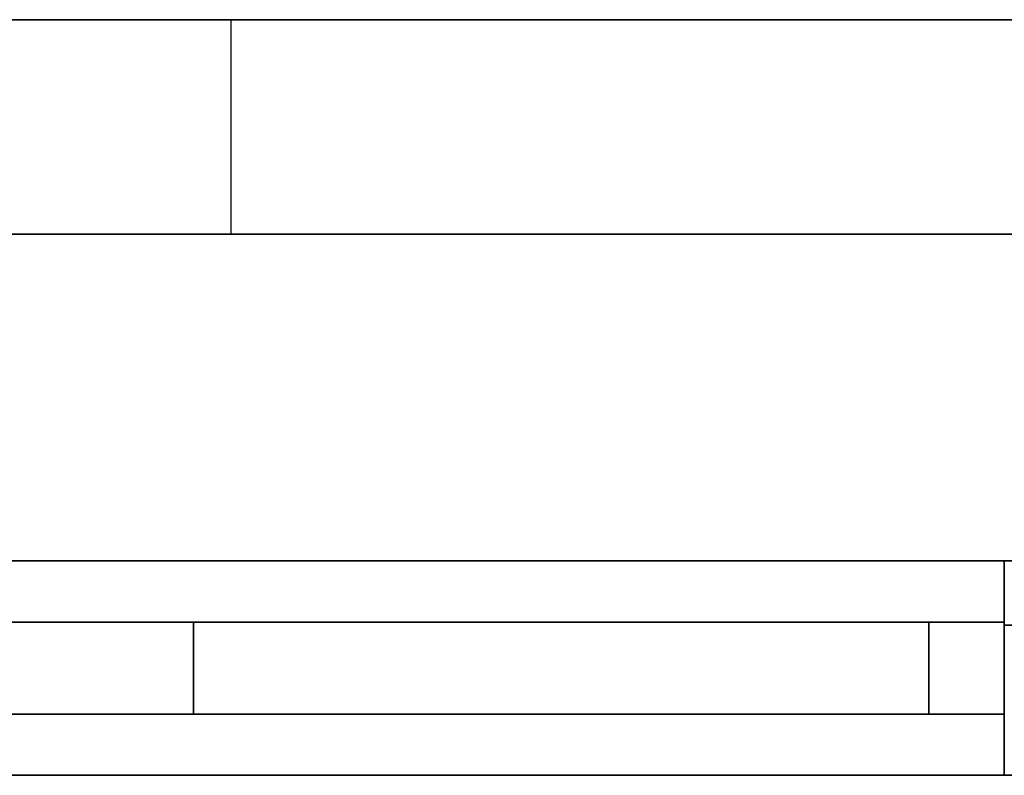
# Model space of a CAD drawing. Header units: millimetres. Extents: x -35 to 33166, y -35 to 31591.
# Tile 5 of 36: x 2715 to 4347, y -35 to 1219. Entities that reach past the tile are written whole.
import ezdxf

# ---------------------------------------------------------------- set-up
doc = ezdxf.new("R2010")
doc.units = ezdxf.units.MM
doc.header["$LTSCALE"] = 25.4
doc.layers.get('0').update_dxf_attribs({"true_color": 0xffffff})
for name, color, linetype, true_color in [('end caps & lintels', 7, 'Continuous', 0xffa500), ('Walls - L1', 7, 'Continuous', 0xb4b464), ('Walls - L2', 7, 'Continuous', 0x64ff64)]:
    doc.layers.add(name, color=color, linetype=linetype, true_color=true_color)

# ---------------------------------------------------------------- blocks, each defined once
blk = doc.blocks.new('Difference#2')
for p, q in [((4347.41, 321.02, 723.73), (4347.156, 321.02, 723.73)), ((4347.156, 321.02, 723.73), (4347.156, -34.58, 723.73)), ((4347.156, -34.58, 3001.27), (4347.156, 321.02, 3001.27)), ((4347.156, 321.02, 3001.27), (4347.41, 321.02, 3001.27)), ((4347.2, 321.02, 3198.73), (4347.156, 321.02, 3198.73)), ((4347.156, 321.02, 3198.73), (4347.156, 67, 3198.73)), ((4347.156, 67, 3351.27), (4347.156, 321.02, 3351.27)), ((4347.156, 321.02, 3351.27), (4347.2, 321.02, 3351.27)), ((4347.156, 321.02, 723.73), (4347.156, 321.02, -100)), ((4347.156, 321.02, -100), (4347.156, -34.58, -100)), ((4347.156, 321.02, -100), (4347.41, 321.02, -100)), ((4347.156, -34.58, 3557.6), (4347.156, 321.02, 3557.6)), ((4347.156, 321.02, 3557.6), (4347.156, 321.02, 3351.27)), ((4347.156, 321.02, 3198.73), (4347.156, 321.02, 3001.27)), ((4347.156, 321.02, 3557.6), (4347.41, 321.02, 3557.6)), ((4347.41, 321.02, 3198.73), (4347.2, 321.02, 3198.73)), ((4347.2, 321.02, 3351.27), (4347.41, 321.02, 3351.27)), ((4703.01, 321.274, 723.73), (4347.41, 321.274, 723.73)), ((4347.41, 321.274, 723.73), (4347.41, 321.02, 723.73)), ((4347.41, 321.02, 3001.27), (4347.41, 321.274, 3001.27)), ((4347.41, 321.274, 3001.27), (4703.01, 321.274, 3001.27)), ((4601.4, 321.274, 3198.73), (4347.41, 321.274, 3198.73)), ((4347.41, 321.274, 3198.73), (4347.41, 321.02, 3198.73)), ((4347.41, 321.02, 3351.27), (4347.41, 321.274, 3351.27)), ((4347.41, 321.274, 3351.27), (4601.4, 321.274, 3351.27)), ((4347.41, 321.02, -100), (4347.41, 321.274, -100)), ((4347.41, 321.274, -100), (4703.01, 321.274, -100)), ((4347.41, 321.274, 723.73), (4347.41, 321.274, -100)), ((4347.41, 321.274, 3198.73), (4347.41, 321.274, 3001.27)), ((4347.41, 321.274, 3557.6), (4347.41, 321.274, 3351.27)), ((4347.41, 321.02, 3557.6), (4347.41, 321.274, 3557.6)), ((4347.41, 321.274, 3557.6), (4703.01, 321.274, 3557.6)), ((4347.41, 321.02, -100), (4347.41, 321.02, 723.73)), ((4347.41, 321.02, 3001.27), (4347.41, 321.02, 3198.73)), ((4347.41, 321.02, 3351.27), (4347.41, 321.02, 3557.6)), ((4601.4, 214.7, 3198.73), (4601.4, 321.274, 3198.73)), ((4601.4, 321.274, 3351.27), (4601.4, 214.7, 3351.27)), ((4601.4, 321.274, 3351.27), (4601.4, 321.274, 3198.73)), ((4703.01, -34.58, 723.73), (4703.01, 321.274, 723.73)), ((4703.01, 321.274, 3001.27), (4703.01, -34.58, 3001.27)), ((4703.01, 321.274, -100), (4703.01, -34.58, -100)), ((4703.01, 321.274, 723.73), (4703.01, 321.274, -100)), ((4703.01, 321.274, 3557.6), (4703.01, 321.274, 3001.27)), ((4703.01, 321.274, 3557.6), (4703.01, -34.58, 3557.6)), ((4347.2, 214.7, 3198.73), (4347.2, 214.7, 3351.27)), ((4347.2, 214.7, 3351.27), (4601.4, 214.7, 3351.27)), ((4601.4, 214.7, 3198.73), (4347.2, 214.7, 3198.73)), ((4347.2, 67, 3198.73), (4347.2, 214.7, 3198.73)), ((4347.2, 214.7, 3351.27), (4347.2, 67, 3351.27)), ((4601.4, 214.7, 3351.27), (4601.4, 214.7, 3198.73)), ((4347.156, 67, 3198.73), (4347.2, 67, 3198.73)), ((4347.2, 67, 3351.27), (4347.156, 67, 3351.27)), ((4347.156, 67, 3198.73), (4347.156, 67, 3351.27)), ((4347.2, 67, 3351.27), (4347.2, 67, 3198.73)), ((4347.156, -34.58, 723.73), (4703.01, -34.58, 723.73)), ((4703.01, -34.58, 3001.27), (4347.156, -34.58, 3001.27)), ((4347.156, -34.58, -100), (4347.156, -34.58, 723.73)), ((4347.156, -34.58, -100), (4703.01, -34.58, -100)), ((4347.156, -34.58, 3001.27), (4347.156, -34.58, 3557.6)), ((4703.01, -34.58, 3557.6), (4347.156, -34.58, 3557.6)), ((4703.01, -34.58, -100), (4703.01, -34.58, 723.73)), ((4703.01, -34.58, 3001.27), (4703.01, -34.58, 3557.6))]:
    blk.add_line(p, q)
blk = doc.blocks.new('Difference#170')
for p, q in [((1783.764, -34.58, 3001.27), (1783.764, 321.02, 3001.27)), ((1783.764, 321.02, 3001.27), (4347.156, 321.02, 3001.27)), ((4347.156, 321.02, 723.73), (1783.764, 321.02, 723.73)), ((1783.764, 321.02, 723.73), (1783.764, -34.58, 723.73)), ((1783.7746, 214.7, 3351.27), (1783.764, 321.02, 3351.27)), ((1783.764, 321.02, 3351.27), (4347.156, 321.02, 3351.27)), ((4347.156, 321.02, 3198.73), (1783.764, 321.02, 3198.73)), ((1783.764, 321.02, 3198.73), (1783.7746, 214.7, 3198.73)), ((1783.764, 321.02, 723.73), (1783.764, 321.02, -100)), ((1783.764, 321.02, -100), (1783.764, -34.58, -100)), ((1783.764, 321.02, -100), (4347.156, 321.02, -100)), ((1783.764, 321.02, 3001.27), (1783.764, 321.02, 3198.73)), ((1783.764, 321.02, 3557.6), (4347.156, 321.02, 3557.6)), ((1783.764, 321.02, 3351.27), (1783.764, 321.02, 3557.6)), ((1783.764, 321.02, 3557.6), (1783.764, -34.58, 3557.6)), ((1783.764, 321.02, 3198.73), (1783.764, -34.58, 3001.27)), ((1783.764, 321.02, 3557.6), (1783.7746, 214.7, 3351.27)), ((4347.156, 321.02, 3001.27), (4347.156, -34.58, 3001.27)), ((4347.156, -34.58, 723.73), (4347.156, 321.02, 723.73)), ((4347.156, 321.02, 3351.27), (4347.156, 67, 3351.27)), ((4347.156, 67, 3198.73), (4347.156, 321.02, 3198.73)), ((4347.156, 321.02, -100), (4347.156, -34.58, -100)), ((4347.156, 321.02, 723.73), (4347.156, 321.02, -100)), ((4347.156, 321.02, 3198.73), (4347.156, 321.02, 3001.27)), ((4347.156, 321.02, 3557.6), (4347.156, 321.02, 3351.27)), ((4347.156, 321.02, 3557.6), (4347.156, -34.58, 3557.6)), ((1783.7746, 214.7, 3198.73), (1783.764, -34.58, 3001.27)), ((1783.764, -34.58, 3557.6), (1783.7746, 214.7, 3351.27)), ((1783.7746, 67, 3198.73), (1783.7746, 214.7, 3198.73)), ((1783.7746, 214.7, 3198.73), (1783.7746, 214.7, 3351.27)), ((1783.7746, 214.7, 3351.27), (1783.7746, 67, 3351.27)), ((1783.7746, 67, 3351.27), (1783.7746, 67, 3198.73)), ((1783.7746, 67, 3351.27), (4347.156, 67, 3351.27)), ((4347.156, 67, 3198.73), (1783.7746, 67, 3198.73)), ((4347.156, 67, 3351.27), (4347.156, 67, 3198.73)), ((4347.156, -34.58, 3001.27), (1783.764, -34.58, 3001.27)), ((1783.764, -34.58, 723.73), (4347.156, -34.58, 723.73)), ((1783.764, -34.58, -100), (1783.764, -34.58, 723.73)), ((1783.764, -34.58, -100), (4347.156, -34.58, -100)), ((1783.764, -34.58, 3001.27), (1783.764, -34.58, 3557.6)), ((4347.156, -34.58, 3557.6), (1783.764, -34.58, 3557.6)), ((4347.156, -34.58, -100), (4347.156, -34.58, 723.73)), ((4347.156, -34.58, 3001.27), (4347.156, -34.58, 3557.6))]:
    blk.add_line(p, q)
blk = doc.blocks.new('Group3573')
at = {"layer": 'Walls - L1'}
for name in ['Difference#170', 'Difference#2']:
    blk.add_blockref(name, (0, 0), dxfattribs=at)
blk = doc.blocks.new('Difference#23')
for p, q in [((4347.41, 321.02, 4248.73), (4347.156, 321.02, 4248.73)), ((4347.156, 321.02, 4248.73), (4347.156, -34.58, 4248.73)), ((4347.156, -34.58, 6076.27), (4347.156, 321.02, 6076.27)), ((4347.156, 321.02, 6076.27), (4347.41, 321.02, 6076.27)), ((4347.156, 321.02, 4248.73), (4347.156, 321.02, 3557.6)), ((4347.156, 321.02, 3557.6), (4347.156, -34.58, 3557.6)), ((4347.156, 321.02, 3557.6), (4347.41, 321.02, 3557.6)), ((4347.156, -34.58, 6425), (4347.156, 321.02, 6425)), ((4347.156, 321.02, 6425), (4347.156, 321.02, 6076.27)), ((4347.156, 321.02, 6425), (4347.41, 321.02, 6425)), ((4703.01, 321.274, 4248.73), (4347.41, 321.274, 4248.73)), ((4347.41, 321.274, 4248.73), (4347.41, 321.02, 4248.73)), ((4347.41, 321.02, 6076.27), (4347.41, 321.274, 6076.27)), ((4347.41, 321.274, 6076.27), (4703.01, 321.274, 6076.27)), ((4347.41, 321.02, 3557.6), (4347.41, 321.274, 3557.6)), ((4347.41, 321.274, 3557.6), (4703.01, 321.274, 3557.6)), ((4347.41, 321.274, 4248.73), (4347.41, 321.274, 3557.6)), ((4347.41, 321.274, 6425), (4347.41, 321.274, 6076.27)), ((4347.41, 321.02, 6425), (4347.41, 321.274, 6425)), ((4347.41, 321.274, 6425), (4703.01, 321.274, 6425)), ((4347.41, 321.02, 3557.6), (4347.41, 321.02, 4248.73)), ((4347.41, 321.02, 6076.27), (4347.41, 321.02, 6425)), ((4703.01, -34.58, 4248.73), (4703.01, 321.274, 4248.73)), ((4703.01, 321.274, 6076.27), (4703.01, -34.58, 6076.27)), ((4703.01, 321.274, 3557.6), (4703.01, -34.58, 3557.6)), ((4703.01, 321.274, 4248.73), (4703.01, 321.274, 3557.6)), ((4703.01, 321.274, 6425), (4703.01, 321.274, 6076.27)), ((4703.01, 321.274, 6425), (4703.01, -34.58, 6425)), ((4347.156, -34.58, 4248.73), (4703.01, -34.58, 4248.73)), ((4703.01, -34.58, 6076.27), (4347.156, -34.58, 6076.27)), ((4347.156, -34.58, 3557.6), (4347.156, -34.58, 4248.73)), ((4347.156, -34.58, 3557.6), (4703.01, -34.58, 3557.6)), ((4347.156, -34.58, 6076.27), (4347.156, -34.58, 6425)), ((4703.01, -34.58, 6425), (4347.156, -34.58, 6425)), ((4703.01, -34.58, 3557.6), (4703.01, -34.58, 4248.73)), ((4703.01, -34.58, 6076.27), (4703.01, -34.58, 6425))]:
    blk.add_line(p, q)
blk = doc.blocks.new('Difference#24')
for p, q in [((1783.774, -34.58, 6076.27), (1783.774, 321.02, 6076.27)), ((1783.774, 321.02, 6076.27), (4347.156, 321.02, 6076.27)), ((4347.156, 321.02, 4248.73), (1783.774, 321.02, 4248.73)), ((1783.774, 321.02, 4248.73), (1783.774, -34.58, 4248.73)), ((1783.774, 321.02, 4248.73), (1783.774, 321.02, 3557.6)), ((1783.774, 321.02, 3557.6), (1783.774, -34.58, 3557.6)), ((1783.774, -34.58, 6425), (1783.774, 321.02, 6425)), ((1783.774, 321.02, 6425), (1783.774, 321.02, 6076.27)), ((1783.774, 321.02, 3557.6), (4347.156, 321.02, 3557.6)), ((1783.774, 321.02, 6425), (4347.156, 321.02, 6425)), ((4347.156, 321.02, 6076.27), (4347.156, -34.58, 6076.27)), ((4347.156, -34.58, 4248.73), (4347.156, 321.02, 4248.73)), ((4347.156, 321.02, 3557.6), (4347.156, -34.58, 3557.6)), ((4347.156, 321.02, 4248.73), (4347.156, 321.02, 3557.6)), ((4347.156, 321.02, 6425), (4347.156, 321.02, 6076.27)), ((4347.156, 321.02, 6425), (4347.156, -34.58, 6425)), ((4347.156, -34.58, 6076.27), (1783.774, -34.58, 6076.27)), ((1783.774, -34.58, 4248.73), (4347.156, -34.58, 4248.73)), ((1783.774, -34.58, 3557.6), (1783.774, -34.58, 4248.73)), ((1783.774, -34.58, 3557.6), (4347.156, -34.58, 3557.6)), ((1783.774, -34.58, 6076.27), (1783.774, -34.58, 6425)), ((4347.156, -34.58, 6425), (1783.774, -34.58, 6425)), ((4347.156, -34.58, 3557.6), (4347.156, -34.58, 4248.73)), ((4347.156, -34.58, 6076.27), (4347.156, -34.58, 6425))]:
    blk.add_line(p, q)
blk = doc.blocks.new('Group3724')
for p, q in [((977.9, 1218.6, 6618.2), (3065, 1218.6, 8705.3)), ((5158, 1218.6, 6425), (977.9, 1218.6, 6425)), ((3065, 1218.6, 8705.3), (5158, 1218.6, 6612.3)), ((3065, 863, 8705.3), (3065, 1218.6, 8705.3)), ((977.9, 863, 6425), (5158, 863, 6425)), ((3065, 863, 8705.3), (977.9, 863, 6618.2)), ((5158, 863, 6612.3), (3065, 863, 8705.3))]:
    blk.add_line(p, q)
blk = doc.blocks.new('Group3664')
at = {"layer": 'Walls - L2'}
for name in ['Group3724', 'Difference#24', 'Difference#23']:
    blk.add_blockref(name, (0, 0), dxfattribs=at)
blk = doc.blocks.new('Group4857')
for p, q in [((1783.774, 219.42, 4250), (3002.974, 219.42, 4250)), ((3002.974, 219.42, 4187), (1783.774, 219.42, 4187)), ((1783.774, 219.42, 4187), (1783.774, 219.42, 4250)), ((1783.774, 219.42, 4250), (1783.774, 67.02, 4250)), ((1783.774, 67.02, 4187), (1783.774, 219.42, 4187)), ((3002.974, 219.42, 4250), (3002.974, 219.42, 4187)), ((3002.974, 67.02, 4250), (3002.974, 219.42, 4250)), ((3002.974, 67.02, 4187), (3002.974, 219.42, 4187)), ((1783.774, 67.02, 4250), (3002.974, 67.02, 4250)), ((1783.774, 67.02, 4187), (1783.774, 67.02, 4250)), ((3002.974, 67.02, 4187), (1783.774, 67.02, 4187)), ((3002.974, 67.02, 4250), (3002.974, 67.02, 4187))]:
    blk.add_line(p, q)
blk = doc.blocks.new('Group4858')
for p, q in [((3002.974, 219.42, 4250), (4222.174, 219.42, 4250)), ((4222.174, 219.42, 4187), (3002.974, 219.42, 4187)), ((3002.974, 219.42, 4187), (3002.974, 219.42, 4250)), ((3002.974, 219.42, 4250), (3002.974, 67.02, 4250)), ((3002.974, 67.02, 4187), (3002.974, 219.42, 4187)), ((4222.174, 219.42, 4250), (4222.174, 219.42, 4187)), ((4222.174, 67.02, 4250), (4222.174, 219.42, 4250)), ((4222.174, 67.02, 4187), (4222.174, 219.42, 4187)), ((3002.974, 67.02, 4250), (4222.174, 67.02, 4250)), ((3002.974, 67.02, 4187), (3002.974, 67.02, 4250)), ((4222.174, 67.02, 4187), (3002.974, 67.02, 4187)), ((4222.174, 67.02, 4250), (4222.174, 67.02, 4187))]:
    blk.add_line(p, q)
blk = doc.blocks.new('Group4859')
for p, q in [((4222.174, 219.42, 4250), (4347.156, 219.42, 4250)), ((4347.156, 219.42, 4187), (4222.174, 219.42, 4187)), ((4222.174, 219.42, 4187), (4222.174, 219.42, 4250)), ((4222.174, 219.42, 4250), (4222.174, 67.02, 4250)), ((4222.174, 67.02, 4187), (4222.174, 219.42, 4187)), ((4347.156, 219.42, 4250), (4347.156, 219.42, 4187)), ((4347.156, 67.02, 4250), (4347.156, 219.42, 4250)), ((4347.156, 67.02, 4187), (4347.156, 219.42, 4187)), ((4222.174, 67.02, 4250), (4347.156, 67.02, 4250)), ((4222.174, 67.02, 4187), (4222.174, 67.02, 4250)), ((4347.156, 67.02, 4187), (4222.174, 67.02, 4187)), ((4347.156, 67.02, 4250), (4347.156, 67.02, 4187))]:
    blk.add_line(p, q)
blk = doc.blocks.new('Group4860')
for p, q in [((3002.974, 219.42, 6075), (1783.774, 219.42, 6075)), ((1783.774, 219.42, 6075), (1783.774, 219.42, 6138)), ((1783.774, 219.42, 6138), (3002.974, 219.42, 6138)), ((1783.774, 67.02, 6075), (1783.774, 219.42, 6075)), ((1783.774, 67.02, 6138), (1783.774, 219.42, 6138)), ((3002.974, 219.42, 6138), (3002.974, 219.42, 6075)), ((3002.974, 219.42, 6075), (3002.974, 67.02, 6075)), ((3002.974, 67.02, 6138), (3002.974, 219.42, 6138)), ((3002.974, 67.02, 6075), (1783.774, 67.02, 6075)), ((1783.774, 67.02, 6138), (3002.974, 67.02, 6138)), ((1783.774, 67.02, 6075), (1783.774, 67.02, 6138)), ((3002.974, 67.02, 6138), (3002.974, 67.02, 6075))]:
    blk.add_line(p, q)
blk = doc.blocks.new('Group4861')
for p, q in [((4222.174, 219.42, 6075), (3002.974, 219.42, 6075)), ((3002.974, 219.42, 6075), (3002.974, 219.42, 6138)), ((3002.974, 219.42, 6138), (4222.174, 219.42, 6138)), ((3002.974, 67.02, 6075), (3002.974, 219.42, 6075)), ((3002.974, 67.02, 6138), (3002.974, 219.42, 6138)), ((4222.174, 219.42, 6138), (4222.174, 219.42, 6075)), ((4222.174, 219.42, 6075), (4222.174, 67.02, 6075)), ((4222.174, 67.02, 6138), (4222.174, 219.42, 6138)), ((4222.174, 67.02, 6075), (3002.974, 67.02, 6075)), ((3002.974, 67.02, 6138), (4222.174, 67.02, 6138)), ((3002.974, 67.02, 6075), (3002.974, 67.02, 6138)), ((4222.174, 67.02, 6138), (4222.174, 67.02, 6075))]:
    blk.add_line(p, q)
blk = doc.blocks.new('Group4862')
for p, q in [((4347.156, 219.42, 6075), (4222.174, 219.42, 6075)), ((4222.174, 219.42, 6075), (4222.174, 219.42, 6138)), ((4222.174, 219.42, 6138), (4347.156, 219.42, 6138)), ((4222.174, 67.02, 6075), (4222.174, 219.42, 6075)), ((4222.174, 67.02, 6138), (4222.174, 219.42, 6138)), ((4347.156, 219.42, 6138), (4347.156, 219.42, 6075)), ((4347.156, 219.42, 6075), (4347.156, 67.02, 6075)), ((4347.156, 67.02, 6138), (4347.156, 219.42, 6138)), ((4347.156, 67.02, 6075), (4222.174, 67.02, 6075)), ((4222.174, 67.02, 6138), (4347.156, 67.02, 6138)), ((4222.174, 67.02, 6075), (4222.174, 67.02, 6138)), ((4347.156, 67.02, 6138), (4347.156, 67.02, 6075))]:
    blk.add_line(p, q)
blk = doc.blocks.new('Group#32')
for p, q in [((1783.764, 219.42, 725), (3002.964, 219.42, 725)), ((3002.964, 219.42, 662), (1783.764, 219.42, 662)), ((1783.764, 219.42, 662), (1783.764, 219.42, 725)), ((1783.764, 219.42, 725), (1783.764, 67.02, 725)), ((1783.764, 67.02, 662), (1783.764, 219.42, 662)), ((3002.964, 219.42, 725), (3002.964, 219.42, 662)), ((3002.964, 67.02, 725), (3002.964, 219.42, 725)), ((3002.964, 67.02, 662), (3002.964, 219.42, 662)), ((1783.764, 67.02, 725), (3002.964, 67.02, 725)), ((1783.764, 67.02, 662), (1783.764, 67.02, 725)), ((3002.964, 67.02, 662), (1783.764, 67.02, 662)), ((3002.964, 67.02, 725), (3002.964, 67.02, 662))]:
    blk.add_line(p, q)
blk = doc.blocks.new('Group#33')
for p, q in [((3002.964, 219.42, 725), (4222.164, 219.42, 725)), ((4222.164, 219.42, 662), (3002.964, 219.42, 662)), ((3002.964, 219.42, 662), (3002.964, 219.42, 725)), ((3002.964, 219.42, 725), (3002.964, 67.02, 725)), ((3002.964, 67.02, 662), (3002.964, 219.42, 662)), ((4222.164, 219.42, 725), (4222.164, 219.42, 662)), ((4222.164, 67.02, 725), (4222.164, 219.42, 725)), ((4222.164, 67.02, 662), (4222.164, 219.42, 662)), ((3002.964, 67.02, 725), (4222.164, 67.02, 725)), ((3002.964, 67.02, 662), (3002.964, 67.02, 725)), ((4222.164, 67.02, 662), (3002.964, 67.02, 662)), ((4222.164, 67.02, 725), (4222.164, 67.02, 662))]:
    blk.add_line(p, q)
blk = doc.blocks.new('Group#34')
for p, q in [((4222.164, 219.42, 725), (4347.156, 219.42, 725)), ((4347.156, 219.42, 662), (4222.164, 219.42, 662)), ((4222.164, 219.42, 662), (4222.164, 219.42, 725)), ((4222.164, 219.42, 725), (4222.164, 67.02, 725)), ((4222.164, 67.02, 662), (4222.164, 219.42, 662)), ((4347.156, 219.42, 725), (4347.156, 219.42, 662)), ((4347.156, 67.02, 725), (4347.156, 219.42, 725)), ((4347.156, 67.02, 662), (4347.156, 219.42, 662)), ((4222.164, 67.02, 725), (4347.156, 67.02, 725)), ((4222.164, 67.02, 662), (4222.164, 67.02, 725)), ((4347.156, 67.02, 662), (4222.164, 67.02, 662)), ((4347.156, 67.02, 725), (4347.156, 67.02, 662))]:
    blk.add_line(p, q)
blk = doc.blocks.new('Group#35')
for p, q in [((3002.964, 219.42, 3000), (1783.764, 219.42, 3000)), ((1783.764, 219.42, 3000), (1783.764, 219.42, 3063)), ((1783.764, 219.42, 3063), (3002.964, 219.42, 3063)), ((1783.764, 67.02, 3000), (1783.764, 219.42, 3000)), ((1783.764, 67.02, 3063), (1783.764, 219.42, 3063)), ((3002.964, 219.42, 3063), (3002.964, 219.42, 3000)), ((3002.964, 219.42, 3000), (3002.964, 67.02, 3000)), ((3002.964, 67.02, 3063), (3002.964, 219.42, 3063)), ((3002.964, 67.02, 3000), (1783.764, 67.02, 3000)), ((1783.764, 67.02, 3063), (3002.964, 67.02, 3063)), ((1783.764, 67.02, 3000), (1783.764, 67.02, 3063)), ((3002.964, 67.02, 3063), (3002.964, 67.02, 3000))]:
    blk.add_line(p, q)
blk = doc.blocks.new('Group#36')
for p, q in [((4222.164, 219.42, 3000), (3002.964, 219.42, 3000)), ((3002.964, 219.42, 3000), (3002.964, 219.42, 3063)), ((3002.964, 219.42, 3063), (4222.164, 219.42, 3063)), ((3002.964, 67.02, 3000), (3002.964, 219.42, 3000)), ((3002.964, 67.02, 3063), (3002.964, 219.42, 3063)), ((4222.164, 219.42, 3063), (4222.164, 219.42, 3000)), ((4222.164, 219.42, 3000), (4222.164, 67.02, 3000)), ((4222.164, 67.02, 3063), (4222.164, 219.42, 3063)), ((4222.164, 67.02, 3000), (3002.964, 67.02, 3000)), ((3002.964, 67.02, 3063), (4222.164, 67.02, 3063)), ((3002.964, 67.02, 3000), (3002.964, 67.02, 3063)), ((4222.164, 67.02, 3063), (4222.164, 67.02, 3000))]:
    blk.add_line(p, q)
blk = doc.blocks.new('Group#37')
for p, q in [((4347.156, 219.42, 3000), (4222.164, 219.42, 3000)), ((4222.164, 219.42, 3000), (4222.164, 219.42, 3063)), ((4222.164, 219.42, 3063), (4347.156, 219.42, 3063)), ((4222.164, 67.02, 3000), (4222.164, 219.42, 3000)), ((4222.164, 67.02, 3063), (4222.164, 219.42, 3063)), ((4347.156, 219.42, 3063), (4347.156, 219.42, 3000)), ((4347.156, 219.42, 3000), (4347.156, 67.02, 3000)), ((4347.156, 67.02, 3063), (4347.156, 219.42, 3063)), ((4347.156, 67.02, 3000), (4222.164, 67.02, 3000)), ((4222.164, 67.02, 3063), (4347.156, 67.02, 3063)), ((4222.164, 67.02, 3000), (4222.164, 67.02, 3063)), ((4347.156, 67.02, 3063), (4347.156, 67.02, 3000))]:
    blk.add_line(p, q)

msp = doc.modelspace()

# ---------------------------------------------------------------- block references
for name in ['Group3573', 'Group3664']:
    msp.add_blockref(name, (0, 0))
at = {"layer": 'end caps & lintels', "color": 131, "true_color": 0x99ffff}
for name in ['Group4857', 'Group4860', 'Group#32', 'Group#35', 'Group4858', 'Group4861', 'Group#33', 'Group#36', 'Group4859', 'Group4862', 'Group#34', 'Group#37']:
    msp.add_blockref(name, (0, 0), dxfattribs=at)

doc.saveas('drawing.dxf')
